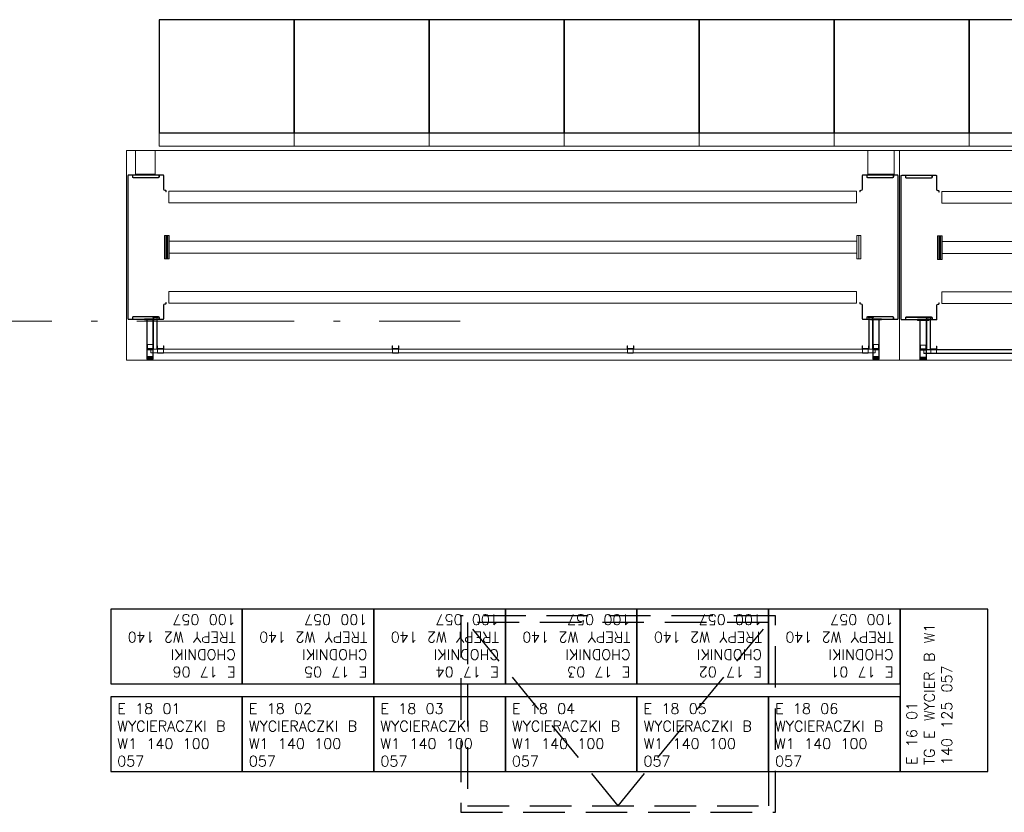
# Model space of a CAD drawing. Extents: x 153948 to 285449, y -89387 to -60195.
# Tile 17 of 108: x 249014 to 249765, y -79415 to -78809. Entities that reach past the tile are written whole.
import ezdxf

# ---------------------------------------------------------------- set-up
doc = ezdxf.new("R2010")
doc.units = 0
doc.header["$LTSCALE"] = 100
doc.header["$MEASUREMENT"] = 0
doc.linetypes.add('ACAD_ISO10W100', pattern=[18.5, 12, -3, 0.5, -3])
doc.linetypes.add('HIDDEN2', pattern=[4.7625, 3.175, -1.5875])
doc.layers.get('0').update_dxf_attribs({"linetype": 'CONTINUOUS'})
for name, color, linetype in [('G 97 100 140', 2, 'CONTINUOUS'), ('RS Minimasa VBA', 7, 'CONTINUOUS'), ('ŚWIETLIK', 2, 'CONTINUOUS')]:
    doc.layers.add(name, color=color, linetype=linetype)
for name, color, linetype, lineweight in [('OSIE', 8, 'ACAD_ISO10W100', 15), ('R450', 1, 'CONTINUOUS', 13), ('RS REGAŁY', 7, 'CONTINUOUS', 13)]:
    doc.layers.add(name, color=color, linetype=linetype, lineweight=lineweight)
doc.styles.get("Standard").update_dxf_attribs({"font": 'txt.shx'})

# ---------------------------------------------------------------- blocks, each defined once
blk = doc.blocks.new('A$C06701A60')
at = {"color": 0, "linetype": 'Continuous', "lineweight": 0}
for p, q in [((0, 160), (490, 160)), ((0, 0), (0, 160)), ((490, 160), (490, 0)), ((1, 31.33), (1, 140.68)), ((1.3, 140.68), (1.3, 31.33)), ((1.63, 141.3), (4.13, 141.3)), ((4.13, 141), (1.63, 141)), ((5.08, 141.3), (4.13, 141.3)), ((5.08, 141), (4.13, 141)), ((4.13, 141), (5.08, 141)), ((4.13, 141), (4.13, 141)), ((4.45, 139.63), (4.45, 140.68)), ((5.08, 140.68), (4.45, 140.68)), ((4.45, 140.68), (4.45, 140.68)), ((4.75, 139.63), (4.75, 140.68)), ((5.08, 141.3), (5.25, 141.3)), ((5.08, 141), (5.08, 140.68)), ((5.08, 141), (24.43, 141)), ((24.43, 139.3), (5.08, 139.3)), ((24.43, 139), (5.08, 139)), ((5.25, 141.3), (24.25, 141.3)), ((5.25, 141.3), (5.25, 141.3)), ((24.25, 141.3), (24.43, 141.3)), ((24.25, 141.3), (24.25, 141.3)), ((25.38, 141.3), (24.43, 141.3)), ((24.43, 141), (25.38, 141)), ((25.38, 141), (24.43, 141)), ((24.43, 140.68), (24.43, 141)), ((25.05, 140.68), (24.43, 140.68)), ((24.75, 140.68), (24.75, 139.63)), ((25.05, 140.68), (25.05, 139.63)), ((25.05, 140.68), (25.05, 140.68)), ((25.38, 141.3), (27.88, 141.3)), ((25.38, 141), (27.88, 141)), ((25.38, 141), (25.38, 141)), ((28.2, 130.18), (28.2, 140.68)), ((28.5, 140.68), (28.5, 130.18)), ((461.5, 140.68), (461.5, 130.18)), ((461.8, 130.18), (461.8, 140.68)), ((464.62, 141.3), (462.12, 141.3)), ((462.12, 141), (464.62, 141)), ((465.57, 141.3), (464.62, 141.3)), ((465.57, 141), (464.62, 141)), ((464.62, 141), (465.57, 141)), ((464.62, 141), (464.62, 141)), ((464.95, 140.68), (464.95, 139.63)), ((465.57, 140.68), (464.95, 140.68)), ((464.95, 140.68), (464.95, 140.68)), ((465.25, 140.68), (465.25, 139.63)), ((465.57, 141.3), (465.75, 141.3)), ((465.57, 141), (484.92, 141)), ((465.57, 141), (465.57, 140.68)), ((465.57, 139.3), (484.92, 139.3)), ((465.57, 139), (484.92, 139)), ((465.75, 141.3), (465.75, 141.3)), ((484.75, 141.3), (465.75, 141.3)), ((484.75, 141.3), (484.75, 141.3)), ((484.75, 141.3), (484.92, 141.3)), ((485.87, 141.3), (484.92, 141.3)), ((484.92, 140.68), (484.92, 141)), ((485.87, 141), (484.92, 141)), ((484.92, 141), (485.87, 141)), ((485.55, 140.68), (484.92, 140.68)), ((485.25, 139.63), (485.25, 140.68)), ((485.55, 139.63), (485.55, 140.68)), ((485.55, 140.68), (485.55, 140.68)), ((485.87, 141.3), (488.37, 141.3)), ((485.87, 141), (488.37, 141)), ((485.87, 141), (485.87, 141)), ((488.7, 140.68), (488.7, 31.33)), ((489, 31.33), (489, 140.68)), ((29.13, 129.55), (29.63, 129.55)), ((29.63, 129.25), (29.13, 129.25)), ((29.95, 128.3), (29.95, 128.93)), ((30.25, 128.3), (29.95, 128.3)), ((30.25, 128.93), (30.25, 128.3)), ((32.25, 128.81), (32.25, 119.81)), ((457.25, 128.81), (32.25, 128.81)), ((457.25, 128.81), (457.25, 119.81)), ((459.75, 128.93), (459.75, 128.3)), ((459.75, 128.3), (460.05, 128.3)), ((460.05, 128.3), (460.05, 128.93)), ((460.87, 129.55), (460.37, 129.55)), ((460.37, 129.25), (460.87, 129.25)), ((457.25, 119.81), (32.25, 119.81)), ((29, 77), (29, 95)), ((29.5, 95), (29, 95)), ((29.5, 77), (29.5, 95)), ((31, 95), (29.5, 95)), ((30.5, 77), (30.5, 95)), ((30.5, 95), (30.5, 77)), ((31, 77), (31, 95)), ((31, 77), (31, 95)), ((31, 95), (31, 77)), ((32.5, 95), (31, 95)), ((31.5, 95), (31, 95)), ((31.5, 95), (31.5, 77)), ((32.5, 95), (32.5, 77)), ((457.5, 90.5), (32.5, 90.5)), ((457.5, 77), (457.5, 95)), ((459, 95), (457.5, 95)), ((459, 95), (459, 77)), ((459, 77), (459, 95)), ((459, 95), (460.5, 95)), ((460.5, 95), (460.5, 77)), ((29.5, 77), (29, 77)), ((31, 77), (29.5, 77)), ((32.5, 77), (31, 77)), ((31.5, 77), (31, 77)), ((457.5, 81.5), (32.5, 81.5)), ((459, 77), (457.5, 77)), ((459, 77), (460.5, 77)), ((32.25, 52.19), (32.25, 43.19)), ((457.25, 52.19), (32.25, 52.19)), ((457.25, 52.19), (457.25, 43.19)), ((28.2, 31.33), (28.2, 41.83)), ((28.5, 41.83), (28.5, 31.33)), ((29.13, 42.75), (29.63, 42.75)), ((29.63, 42.45), (29.13, 42.45)), ((29.95, 43.08), (29.95, 43.7)), ((29.95, 43.7), (30.25, 43.7)), ((30.25, 43.7), (30.25, 43.08)), ((457.25, 43.19), (32.25, 43.19)), ((459.75, 43.7), (459.75, 43.08)), ((460.05, 43.7), (459.75, 43.7)), ((460.05, 43.08), (460.05, 43.7)), ((460.87, 42.75), (460.37, 42.75)), ((460.37, 42.45), (460.87, 42.45)), ((461.5, 41.83), (461.5, 31.33)), ((461.8, 31.33), (461.8, 41.83)), ((1.63, 31), (4.13, 31)), ((4.13, 30.7), (1.63, 30.7)), ((4.13, 31), (5.08, 31)), ((5.08, 31), (4.13, 31)), ((4.13, 31), (4.13, 31)), ((4.13, 30.7), (5.08, 30.7)), ((4.45, 32.38), (4.45, 31.33)), ((4.45, 31.33), (5.08, 31.33)), ((4.45, 31.33), (4.45, 31.33)), ((4.75, 32.38), (4.75, 31.33)), ((24.43, 33), (5.08, 33)), ((24.43, 32.7), (5.08, 32.7)), ((5.08, 31.33), (5.08, 31)), ((24.43, 31), (5.08, 31)), ((5.25, 30.7), (5.08, 30.7)), ((5.25, 30.7), (20.5, 30.7)), ((5.25, 30.7), (5.25, 30.7)), ((13.75, 31.3), (13.75, 31)), ((22.25, 31.3), (13.75, 31.3)), ((13.75, 30.7), (13.75, 30.4)), ((13.75, 30.4), (14.55, 30.4)), ((14.35, 31), (14.35, 31.3)), ((14.35, 30.4), (14.35, 30.7)), ((14.55, 30.4), (20.5, 30.4)), ((15.15, 31), (15.15, 31.3)), ((15.15, 30.4), (15.15, 30.7)), ((15.5, 2.41), (15.5, 30.4)), ((15.8, 1.65), (15.8, 30.4)), ((20, 32.7), (24, 32.7)), ((20, 32.7), (20, 32.3)), ((20, 32.3), (24, 32.3)), ((20.2, 1.65), (20.2, 30.4)), ((20.5, 32.3), (20.5, 8.2)), ((20.5, 30.7), (23.5, 30.7)), ((20.5, 30.4), (21.45, 30.4)), ((20.5, 5.2), (20.5, 30.4)), ((20.7, 32.3), (20.7, 8.2)), ((20.85, 31), (20.85, 31.3)), ((20.85, 30.4), (20.85, 30.7)), ((21.45, 30.4), (22.25, 30.4)), ((21.5, 32.7), (21.5, 32.3)), ((21.65, 31), (21.65, 31.3)), ((21.65, 30.4), (21.65, 30.7)), ((22.25, 31.3), (22.25, 31)), ((22.25, 30.7), (22.25, 30.4)), ((22.5, 32.7), (22.5, 32.3)), ((23.3, 32.3), (23.3, 8.2)), ((23.5, 32.3), (23.5, 10.7)), ((23.5, 30.7), (24.25, 30.7)), ((24, 32.7), (24, 32.3)), ((24.43, 30.7), (24.25, 30.7)), ((24.25, 30.7), (24.25, 30.7)), ((24.43, 31), (24.43, 31.33)), ((24.43, 31.33), (25.05, 31.33)), ((24.43, 31), (25.38, 31)), ((25.38, 31), (24.43, 31)), ((24.43, 30.7), (25.38, 30.7)), ((24.75, 31.33), (24.75, 32.38)), ((25.05, 31.33), (25.05, 32.38)), ((25.05, 31.33), (25.05, 31.33)), ((25.38, 31), (27.88, 31)), ((25.38, 31), (25.38, 31)), ((25.38, 30.7), (27.88, 30.7)), ((464.62, 31), (462.12, 31)), ((462.12, 30.7), (464.62, 30.7)), ((465.57, 31), (464.62, 31)), ((464.62, 31), (465.57, 31)), ((464.62, 31), (464.62, 31)), ((464.62, 30.7), (465.57, 30.7)), ((464.95, 31.33), (464.95, 32.38)), ((464.95, 31.33), (465.57, 31.33)), ((464.95, 31.33), (464.95, 31.33)), ((465.25, 31.33), (465.25, 32.38)), ((465.57, 33), (484.92, 33)), ((465.57, 32.7), (484.92, 32.7)), ((465.57, 31.33), (465.57, 31)), ((484.92, 31), (465.57, 31)), ((465.75, 30.7), (465.57, 30.7)), ((465.75, 30.7), (465.75, 30.7)), ((466.5, 30.7), (465.75, 30.7)), ((466, 32.7), (470, 32.7)), ((466, 32.7), (466, 32.3)), ((466, 32.3), (470, 32.3)), ((466.5, 32.3), (466.5, 8.2)), ((469.5, 30.7), (466.5, 30.7)), ((466.7, 32.3), (466.7, 8.2)), ((467.5, 32.7), (467.5, 32.3)), ((467.75, 31.3), (467.75, 31)), ((476.25, 31.3), (467.75, 31.3)), ((467.75, 30.7), (467.75, 30.4)), ((467.75, 30.4), (468.55, 30.4)), ((468.35, 31), (468.35, 31.3)), ((468.35, 30.4), (468.35, 30.7)), ((468.5, 32.7), (468.5, 32.3)), ((468.55, 30.4), (469.5, 30.4)), ((469.15, 31), (469.15, 31.3)), ((469.15, 30.4), (469.15, 30.7)), ((469.3, 32.3), (469.3, 8.2)), ((469.5, 32.3), (469.5, 8.2)), ((484.75, 30.7), (469.5, 30.7)), ((469.5, 30.4), (475.45, 30.4)), ((469.5, 8.2), (469.5, 30.4)), ((469.8, 1.65), (469.8, 30.4)), ((470, 32.7), (470, 32.3)), ((474.2, 1.65), (474.2, 30.4)), ((474.5, 2.41), (474.5, 30.4)), ((474.85, 31), (474.85, 31.3)), ((474.85, 30.4), (474.85, 30.7)), ((475.45, 30.4), (476.25, 30.4)), ((475.65, 31), (475.65, 31.3)), ((475.65, 30.4), (475.65, 30.7)), ((476.25, 31.3), (476.25, 31)), ((476.25, 30.7), (476.25, 30.4)), ((484.92, 30.7), (484.75, 30.7)), ((484.75, 30.7), (484.75, 30.7)), ((484.92, 31), (484.92, 31.33)), ((484.92, 31.33), (485.55, 31.33)), ((484.92, 31), (485.87, 31)), ((485.87, 31), (484.92, 31)), ((484.92, 30.7), (485.87, 30.7)), ((485.25, 32.38), (485.25, 31.33)), ((485.55, 32.38), (485.55, 31.33)), ((485.55, 31.33), (485.55, 31.33)), ((488.37, 31), (485.87, 31)), ((485.87, 31), (485.87, 31)), ((485.87, 30.7), (488.37, 30.7)), ((16, 11.32), (16, 11.57)), ((16, 11.57), (20, 11.57)), ((16, 11.57), (20, 11.57)), ((16, 11.32), (16, 8.57)), ((16, 8.32), (16, 8.57)), ((16, 8.57), (20, 8.57)), ((16, 8.32), (16, 7.63)), ((16, 8.32), (20, 8.32)), ((16, 8.02), (20, 8.02)), ((16, 7.63), (16, 7.63)), ((16, 7.63), (20, 7.63)), ((18.5, 8.2), (20.5, 8.2)), ((18.5, 8.2), (18.5, 8)), ((18.5, 8), (18.5, 5.4)), ((18.5, 8), (471.5, 8)), ((20, 11.32), (20, 11.57)), ((20, 8.57), (20, 11.32)), ((20, 8.32), (20, 8.57)), ((20, 8.2), (20, 8.32)), ((20, 7.63), (20, 8.2)), ((20.5, 8.2), (20.7, 8.2)), ((20.7, 8.2), (23.3, 8.2)), ((23.3, 8.2), (23.5, 8.2)), ((23.5, 10.7), (23.7, 10.7)), ((23.5, 8.4), (23.5, 10.7)), ((23.5, 8.4), (23.5, 8.2)), ((23.5, 8.2), (23.7, 8.2)), ((23.7, 10.7), (23.7, 8.5)), ((23.8, 8.2), (23.7, 8.2)), ((23.8, 8.4), (23.8, 8.6)), ((23.8, 8.6), (28.2, 8.6)), ((23.8, 5.2), (23.8, 8.4)), ((23.8, 8.4), (28.2, 8.4)), ((28.2, 8.2), (23.8, 8.2)), ((28.2, 8.4), (28.2, 8.6)), ((28.2, 5.2), (28.2, 8.4)), ((28.3, 8.2), (28.2, 8.2)), ((28.3, 10.7), (28.5, 10.7)), ((28.3, 8.5), (28.3, 10.7)), ((28.3, 8.2), (153, 8.2)), ((28.5, 10.7), (28.5, 8.4)), ((152.8, 10.7), (153, 10.7)), ((152.8, 8.4), (152.8, 10.7)), ((153, 10.7), (153, 8.5)), ((153.1, 8.2), (153, 8.2)), ((153.1, 8.4), (153.1, 8.6)), ((153.1, 8.6), (157.5, 8.6)), ((153.1, 5.2), (153.1, 8.4)), ((153.1, 8.4), (157.5, 8.4)), ((157.5, 8.2), (153.1, 8.2)), ((157.5, 8.4), (157.5, 8.6)), ((157.5, 5.2), (157.5, 8.4)), ((157.6, 8.2), (157.5, 8.2)), ((157.6, 10.7), (157.8, 10.7)), ((157.6, 8.5), (157.6, 10.7)), ((157.6, 8.2), (332.3, 8.2)), ((157.8, 10.7), (157.8, 8.4)), ((332.1, 10.7), (332.3, 10.7)), ((332.1, 8.4), (332.1, 10.7)), ((332.3, 10.7), (332.3, 8.5)), ((332.4, 8.2), (332.3, 8.2)), ((332.4, 8.4), (332.4, 8.6)), ((332.4, 8.6), (336.8, 8.6)), ((332.4, 5.2), (332.4, 8.4)), ((332.4, 8.4), (336.8, 8.4)), ((336.8, 8.2), (332.4, 8.2)), ((336.8, 8.4), (336.8, 8.6)), ((336.8, 5.2), (336.8, 8.4)), ((336.9, 8.2), (336.8, 8.2)), ((336.9, 10.7), (337.1, 10.7)), ((336.9, 8.5), (336.9, 10.7)), ((336.9, 8.2), (461.6, 8.2)), ((337.1, 10.7), (337.1, 8.4)), ((461.4, 10.7), (461.6, 10.7)), ((461.4, 8.4), (461.4, 10.7)), ((461.6, 10.7), (461.6, 8.5)), ((461.7, 8.2), (461.6, 8.2)), ((461.7, 8.4), (461.7, 8.6)), ((461.7, 8.6), (466.1, 8.6)), ((461.7, 5.2), (461.7, 8.4)), ((461.7, 8.4), (466.1, 8.4)), ((466.1, 8.2), (461.7, 8.2)), ((466.1, 8.4), (466.1, 8.6)), ((466.1, 5.2), (466.1, 8.4)), ((466.2, 8.2), (466.1, 8.2)), ((466.2, 10.7), (466.4, 10.7)), ((466.2, 8.5), (466.2, 10.7)), ((466.2, 8.2), (466.5, 8.2)), ((466.4, 10.7), (466.4, 8.4)), ((466.5, 8.2), (466.7, 8.2)), ((466.7, 8.2), (469.3, 8.2)), ((469.3, 8.2), (469.5, 8.2)), ((469.5, 8.2), (471.5, 8.2)), ((469.5, 5.2), (469.5, 8.2)), ((470, 11.32), (470, 11.57)), ((470, 11.57), (474, 11.57)), ((470, 11.57), (474, 11.57)), ((470, 11.32), (470, 8.57)), ((470, 8.32), (470, 8.57)), ((470, 8.57), (474, 8.57)), ((470, 8.32), (470, 8.2)), ((470, 8.32), (474, 8.32)), ((470, 8.2), (470, 7.63)), ((470, 8.02), (474, 8.02)), ((470, 7.63), (474, 7.63)), ((471.5, 8), (471.5, 8.2)), ((471.5, 5.4), (471.5, 8)), ((474, 11.32), (474, 11.57)), ((474, 8.57), (474, 11.32)), ((474, 8.32), (474, 8.57)), ((474, 7.63), (474, 8.32)), ((474, 7.63), (474, 7.63)), ((490, 0), (0, 0)), ((15.5, 2.41), (15.5, 1.92)), ((20.5, 2.41), (15.5, 2.41)), ((20.5, 1.92), (15.5, 1.92)), ((15.5, 1.92), (15.5, 0.36)), ((20.5, 0.85), (15.5, 0.85)), ((20.5, 0.36), (15.5, 0.36)), ((15.8, 1.72), (20.2, 1.72)), ((15.8, 1.65), (15.8, 0.93)), ((20.2, 0.86), (15.8, 0.86)), ((20.05, 1.67), (15.95, 1.67)), ((15.95, 0.91), (20.05, 0.91)), ((18.5, 5.4), (18.5, 5.2)), ((18.5, 5.4), (471.5, 5.4)), ((18.5, 5.2), (23.8, 5.2)), ((20.2, 0.93), (20.2, 1.65)), ((20.5, 2.41), (20.5, 5.2)), ((20.5, 1.92), (20.5, 2.41)), ((20.5, 0.36), (20.5, 1.92)), ((23.8, 5), (23.8, 5.2)), ((23.8, 5.2), (28.2, 5.2)), ((23.8, 5), (28.2, 5)), ((28.2, 5.2), (153.1, 5.2)), ((28.2, 5), (28.2, 5.2)), ((153.1, 5), (153.1, 5.2)), ((153.1, 5.2), (157.5, 5.2)), ((153.1, 5), (157.5, 5)), ((157.5, 5.2), (332.4, 5.2)), ((157.5, 5), (157.5, 5.2)), ((332.4, 5), (332.4, 5.2)), ((332.4, 5.2), (336.8, 5.2)), ((332.4, 5), (336.8, 5)), ((336.8, 5.2), (461.7, 5.2)), ((336.8, 5), (336.8, 5.2)), ((461.7, 5), (461.7, 5.2)), ((461.7, 5.2), (466.1, 5.2)), ((461.7, 5), (466.1, 5)), ((466.1, 5.2), (471.5, 5.2)), ((466.1, 5), (466.1, 5.2)), ((469.5, 2.41), (469.5, 5.2)), ((469.5, 2.41), (469.5, 1.92)), ((474.5, 2.41), (469.5, 2.41)), ((474.5, 1.92), (469.5, 1.92)), ((469.5, 1.92), (469.5, 0.36)), ((474.5, 0.85), (469.5, 0.85)), ((474.5, 0.36), (469.5, 0.36)), ((469.8, 1.72), (474.2, 1.72)), ((469.8, 1.65), (469.8, 0.93)), ((474.2, 0.86), (469.8, 0.86)), ((474.05, 1.67), (469.95, 1.67)), ((469.95, 0.91), (474.05, 0.91)), ((471.5, 5.2), (471.5, 5.4)), ((474.2, 0.93), (474.2, 1.65)), ((474.5, 1.92), (474.5, 2.41)), ((474.5, 0.36), (474.5, 1.92))]:
    blk.add_line(p, q, dxfattribs=at)
for centre, radius, start, end in [((1.63, 140.68), 0.625, 90, 180), ((1.63, 140.68), 0.325, 90, 180), ((4.13, 140.68), 0.625, 0, 90), ((4.13, 140.68), 0.325, 0, 90), ((4.13, 140.68), 0.326, 0, 90), ((5.08, 139.63), 0.625, 180, 270), ((5.08, 139.63), 0.325, 180, 270), ((24.43, 139.63), 0.325, 270, 0), ((24.43, 139.63), 0.625, 270, 360), ((25.38, 140.68), 0.625, 90, 180), ((25.38, 140.68), 0.325, 90, 180), ((25.38, 140.68), 0.326, 90, 180), ((27.88, 140.68), 0.625, 0, 90), ((27.88, 140.68), 0.325, 0, 90), ((462.12, 140.68), 0.625, 90, 180), ((462.12, 140.68), 0.325, 90, 180), ((464.62, 140.68), 0.625, 0, 90), ((464.62, 140.68), 0.325, 0, 90), ((464.62, 140.68), 0.326, 0, 90), ((465.57, 139.63), 0.625, 180, 270), ((465.57, 139.63), 0.325, 180, 270), ((484.92, 139.63), 0.325, 270, 0), ((484.92, 139.63), 0.625, 270, 0), ((485.87, 140.68), 0.625, 90, 180), ((485.87, 140.68), 0.325, 90, 180), ((485.87, 140.68), 0.326, 90, 180), ((488.37, 140.68), 0.625, 0, 90), ((488.37, 140.68), 0.325, 0, 90), ((29.13, 130.18), 0.925, 180, 270), ((29.13, 130.18), 0.625, 180, 270), ((29.63, 128.93), 0.625, 0, 90), ((29.63, 128.93), 0.325, 0, 90), ((460.37, 128.93), 0.625, 90, 180), ((460.37, 128.93), 0.325, 90, 180), ((460.87, 130.18), 0.925, 270, 0), ((460.87, 130.18), 0.625, 270, 0), ((29.13, 41.83), 0.925, 90, 180), ((29.13, 41.83), 0.625, 90, 180), ((29.63, 43.08), 0.325, 270, 0), ((29.63, 43.08), 0.625, 270, 0), ((460.37, 43.08), 0.625, 180, 270), ((460.37, 43.08), 0.325, 180, 270), ((460.87, 41.83), 0.925, 0, 90), ((460.87, 41.83), 0.625, 0, 90), ((1.63, 31.33), 0.625, 180, 270), ((1.63, 31.33), 0.325, 180, 270), ((4.13, 31.33), 0.625, 270, 0), ((4.13, 31.33), 0.325, 270, 0), ((4.13, 31.33), 0.326, 270, 0), ((5.08, 32.38), 0.625, 90, 180), ((5.08, 32.38), 0.325, 90, 180), ((24.43, 32.38), 0.625, 0, 90), ((24.43, 32.38), 0.325, 0, 90), ((25.38, 31.33), 0.625, 180, 270), ((25.38, 31.33), 0.325, 180, 270), ((25.38, 31.33), 0.326, 180, 270), ((27.88, 31.33), 0.325, 270, 0), ((27.88, 31.33), 0.625, 270, 0), ((462.12, 31.33), 0.625, 180, 270), ((462.12, 31.33), 0.325, 180, 270), ((464.62, 31.33), 0.625, 270, 0), ((464.62, 31.33), 0.325, 270, 0), ((464.62, 31.33), 0.326, 270, 0), ((465.57, 32.38), 0.625, 90, 180), ((465.57, 32.38), 0.325, 90, 180), ((484.92, 32.38), 0.625, 0, 90), ((484.92, 32.38), 0.325, 0, 90), ((485.87, 31.33), 0.625, 180, 270), ((485.87, 31.33), 0.325, 180, 270), ((485.87, 31.33), 0.326, 180, 270), ((488.37, 31.33), 0.325, 270, 0), ((488.37, 31.33), 0.625, 270, 0), ((23.7, 8.4), 0.2, 180, 270), ((23.8, 8.5), 0.1, 180, 270), ((28.2, 8.5), 0.1, 270, 0), ((28.3, 8.4), 0.2, 270, 0), ((153, 8.4), 0.2, 180, 270), ((153.1, 8.5), 0.1, 180, 270), ((157.5, 8.5), 0.1, 270, 0), ((157.6, 8.4), 0.2, 270, 0), ((332.3, 8.4), 0.2, 180, 270), ((332.4, 8.5), 0.1, 180, 270), ((336.8, 8.5), 0.1, 270, 0), ((336.9, 8.4), 0.2, 270, 0), ((461.6, 8.4), 0.2, 180, 270), ((461.7, 8.5), 0.1, 180, 270), ((466.1, 8.5), 0.1, 270, 0), ((466.2, 8.4), 0.2, 270, 0)]:
    blk.add_arc(centre, radius, start, end, dxfattribs=at)
for centre, major_axis, start_param, end_param in [((15.8, 1.67), (0.3, 0), 1.570796, 3.141593), ((15.8, 0.91), (-0.3, 0), 0, 1.570796), ((15.95, 1.65), (-0.15, 0), 4.712389, 6.283185), ((15.95, 0.93), (-0.15, 0), 0, 1.570796), ((20.05, 1.65), (0.15, 0), 0, 1.570796), ((20.05, 0.93), (0.15, 0), 4.712389, 6.283185), ((20.2, 1.67), (0.3, 0), 0, 1.570796), ((20.2, 0.91), (-0.3, 0), 1.570796, 3.141593), ((469.8, 1.67), (0.3, 0), 1.570796, 3.141593), ((469.8, 0.91), (-0.3, 0), 0, 1.570796), ((469.95, 1.65), (-0.15, 0), 4.712389, 6.283185), ((469.95, 0.93), (-0.15, 0), 0, 1.570796), ((474.05, 1.65), (0.15, 0), 0, 1.570796), ((474.05, 0.93), (0.15, 0), 4.712389, 6.283185), ((474.2, 1.67), (0.3, 0), 0, 1.570796), ((474.2, 0.91), (-0.3, 0), 1.570796, 3.141593)]:
    blk.add_ellipse(centre, major_axis=major_axis, ratio=0.173648, start_param=start_param, end_param=end_param, dxfattribs=at)
for points in [[(5.25, 141.3), (5.19, 141.3), (5.13, 141.3), (5.08, 141.3)], [(24.25, 141.3), (24.31, 141.3), (24.37, 141.3), (24.43, 141.3)], [(465.57, 141.3), (465.63, 141.3), (465.69, 141.3), (465.75, 141.3)], [(484.92, 141.3), (484.87, 141.3), (484.81, 141.3), (484.75, 141.3)], [(5.08, 30.7), (5.13, 30.7), (5.19, 30.7), (5.25, 30.7)], [(24.43, 30.7), (24.37, 30.7), (24.31, 30.7), (24.25, 30.7)], [(465.75, 30.7), (465.69, 30.7), (465.63, 30.7), (465.57, 30.7)], [(484.75, 30.7), (484.81, 30.7), (484.87, 30.7), (484.92, 30.7)]]:
    blk.add_open_spline(points, degree=3, dxfattribs=at)
blk = doc.blocks.new('A$C435C1689')
at = {"color": 0, "linetype": 'Continuous', "lineweight": 0}
for p, q in [((0, 160), (590, 160)), ((0, 0), (0, 160)), ((6.8, 142), (6.8, 160)), ((21.8, 160), (21.8, 142)), ((565.8, 142), (565.8, 160)), ((585.8, 160), (585.8, 142)), ((590, 160), (590, 0)), ((1.05, 31.63), (1.05, 140.98)), ((1.35, 140.98), (1.35, 31.63)), ((1.68, 141.6), (4.18, 141.6)), ((4.18, 141.3), (1.68, 141.3)), ((5.13, 141.6), (4.18, 141.6)), ((5.13, 141.3), (4.18, 141.3)), ((4.18, 141.3), (5.13, 141.3)), ((4.18, 141.3), (4.18, 141.3)), ((4.5, 139.93), (4.5, 140.98)), ((5.13, 140.98), (4.5, 140.98)), ((4.5, 140.98), (4.5, 140.98)), ((4.8, 139.93), (4.8, 140.98)), ((5.13, 141.6), (5.3, 141.6)), ((5.13, 141.3), (5.13, 140.98)), ((5.13, 141.3), (24.48, 141.3)), ((24.48, 139.6), (5.13, 139.6)), ((24.48, 139.3), (5.13, 139.3)), ((5.3, 141.6), (24.3, 141.6)), ((5.3, 141.6), (5.3, 141.6)), ((21.8, 142), (6.8, 142)), ((24.3, 141.6), (24.48, 141.6)), ((24.3, 141.6), (24.3, 141.6)), ((25.43, 141.6), (24.48, 141.6)), ((24.48, 141.3), (25.43, 141.3)), ((25.43, 141.3), (24.48, 141.3)), ((24.48, 140.98), (24.48, 141.3)), ((25.1, 140.98), (24.48, 140.98)), ((24.8, 140.98), (24.8, 139.93)), ((25.1, 140.98), (25.1, 139.93)), ((25.1, 140.98), (25.1, 140.98)), ((25.43, 141.6), (27.93, 141.6)), ((25.43, 141.3), (27.93, 141.3)), ((25.43, 141.3), (25.43, 141.3)), ((28.25, 130.48), (28.25, 140.98)), ((28.55, 140.98), (28.55, 130.48)), ((561.45, 140.98), (561.45, 130.48)), ((561.75, 130.48), (561.75, 140.98)), ((564.57, 141.6), (562.07, 141.6)), ((562.07, 141.3), (564.57, 141.3)), ((565.52, 141.6), (564.57, 141.6)), ((565.52, 141.3), (564.57, 141.3)), ((564.57, 141.3), (565.52, 141.3)), ((564.57, 141.3), (564.57, 141.3)), ((564.9, 140.98), (564.9, 139.93)), ((565.52, 140.98), (564.9, 140.98)), ((564.9, 140.98), (564.9, 140.98)), ((565.2, 140.98), (565.2, 139.93)), ((565.52, 141.6), (565.7, 141.6)), ((565.52, 141.3), (584.87, 141.3)), ((565.52, 141.3), (565.52, 140.98)), ((565.52, 139.6), (584.87, 139.6)), ((565.52, 139.3), (584.87, 139.3)), ((565.7, 141.6), (565.7, 141.6)), ((584.7, 141.6), (565.7, 141.6)), ((585.8, 142), (565.8, 142)), ((584.7, 141.6), (584.7, 141.6)), ((584.7, 141.6), (584.87, 141.6)), ((585.82, 141.6), (584.87, 141.6)), ((584.87, 140.98), (584.87, 141.3)), ((585.82, 141.3), (584.87, 141.3)), ((584.87, 141.3), (585.82, 141.3)), ((585.5, 140.98), (584.87, 140.98)), ((585.2, 139.93), (585.2, 140.98)), ((585.5, 139.93), (585.5, 140.98)), ((585.5, 140.98), (585.5, 140.98)), ((585.82, 141.6), (588.32, 141.6)), ((585.82, 141.3), (588.32, 141.3)), ((585.82, 141.3), (585.82, 141.3)), ((588.65, 140.98), (588.65, 31.63)), ((588.95, 31.63), (588.95, 140.98)), ((29.18, 129.85), (29.68, 129.85)), ((29.68, 129.55), (29.18, 129.55)), ((30, 128.6), (30, 129.23)), ((30.3, 128.6), (30, 128.6)), ((30.3, 129.23), (30.3, 128.6)), ((32.25, 120.11), (32.25, 129.11)), ((557.25, 129.11), (32.25, 129.11)), ((557.25, 129.11), (557.25, 120.11)), ((559.7, 129.23), (559.7, 128.6)), ((559.7, 128.6), (560, 128.6)), ((560, 128.6), (560, 129.23)), ((560.82, 129.85), (560.32, 129.85)), ((560.32, 129.55), (560.82, 129.55)), ((557.25, 120.11), (32.25, 120.11)), ((29, 77.3), (29, 95.3)), ((29.5, 95.3), (29, 95.3)), ((29.5, 77.3), (29.5, 95.3)), ((31, 95.3), (29.5, 95.3)), ((30.5, 77.3), (30.5, 95.3)), ((30.5, 95.3), (30.5, 77.3)), ((31, 77.3), (31, 95.3)), ((31, 77.3), (31, 95.3)), ((31, 95.3), (31, 77.3)), ((32.5, 95.3), (31, 95.3)), ((31.5, 95.3), (31, 95.3)), ((31.5, 95.3), (31.5, 77.3)), ((32.5, 95.3), (32.5, 77.3)), ((557.5, 90.8), (32.5, 90.8)), ((557.5, 77.3), (557.5, 95.3)), ((559, 95.3), (557.5, 95.3)), ((559, 95.3), (559, 77.3)), ((559, 77.3), (559, 95.3)), ((559, 95.3), (560.5, 95.3)), ((560.5, 95.3), (560.5, 77.3)), ((29.5, 77.3), (29, 77.3)), ((31, 77.3), (29.5, 77.3)), ((32.5, 77.3), (31, 77.3)), ((31.5, 77.3), (31, 77.3)), ((557.5, 81.8), (32.5, 81.8)), ((559, 77.3), (557.5, 77.3)), ((559, 77.3), (560.5, 77.3)), ((32.25, 43.49), (32.25, 52.49)), ((557.25, 52.49), (32.25, 52.49)), ((557.25, 52.49), (557.25, 43.49)), ((28.25, 31.63), (28.25, 42.13)), ((28.55, 42.13), (28.55, 31.63)), ((29.18, 43.05), (29.68, 43.05)), ((29.68, 42.75), (29.18, 42.75)), ((30, 43.38), (30, 44)), ((30, 44), (30.3, 44)), ((30.3, 44), (30.3, 43.38)), ((557.25, 43.49), (32.25, 43.49)), ((559.7, 44), (559.7, 43.38)), ((560, 44), (559.7, 44)), ((560, 43.38), (560, 44)), ((560.82, 43.05), (560.32, 43.05)), ((560.32, 42.75), (560.82, 42.75)), ((561.45, 42.13), (561.45, 31.63)), ((561.75, 31.63), (561.75, 42.13)), ((1.68, 31.3), (4.18, 31.3)), ((4.18, 31), (1.68, 31)), ((4.18, 31.3), (5.13, 31.3)), ((5.13, 31.3), (4.18, 31.3)), ((4.18, 31.3), (4.18, 31.3)), ((4.18, 31), (5.13, 31)), ((4.5, 32.68), (4.5, 31.63)), ((4.5, 31.63), (5.13, 31.63)), ((4.5, 31.63), (4.5, 31.63)), ((4.8, 32.68), (4.8, 31.63)), ((24.48, 33.3), (5.13, 33.3)), ((24.48, 33), (5.13, 33)), ((5.13, 31.63), (5.13, 31.3)), ((24.48, 31.3), (5.13, 31.3)), ((5.3, 31), (5.13, 31)), ((5.3, 31), (20.5, 31)), ((5.3, 31), (5.3, 31)), ((13.75, 31.6), (13.75, 31.3)), ((22.25, 31.6), (13.75, 31.6)), ((13.75, 31), (13.75, 30.7)), ((13.75, 30.7), (14.55, 30.7)), ((14.35, 31.3), (14.35, 31.6)), ((14.35, 30.7), (14.35, 31)), ((14.55, 30.7), (20.5, 30.7)), ((15.15, 31.3), (15.15, 31.6)), ((15.15, 30.7), (15.15, 31)), ((15.5, 2.71), (15.5, 30.7)), ((15.8, 1.95), (15.8, 30.7)), ((20, 33), (24, 33)), ((20, 33), (20, 32.6)), ((20, 32.6), (24, 32.6)), ((20.2, 1.95), (20.2, 30.7)), ((20.5, 32.6), (20.5, 8.5)), ((20.5, 31), (23.5, 31)), ((20.5, 30.7), (21.45, 30.7)), ((20.5, 5.5), (20.5, 30.7)), ((20.7, 32.6), (20.7, 8.5)), ((20.85, 31.3), (20.85, 31.6)), ((20.85, 30.7), (20.85, 31)), ((21.45, 30.7), (22.25, 30.7)), ((21.5, 33), (21.5, 32.6)), ((21.65, 31.3), (21.65, 31.6)), ((21.65, 30.7), (21.65, 31)), ((22.25, 31.6), (22.25, 31.3)), ((22.25, 31), (22.25, 30.7)), ((22.5, 33), (22.5, 32.6)), ((23.3, 32.6), (23.3, 8.5)), ((23.5, 32.6), (23.5, 11)), ((23.5, 31), (24.3, 31)), ((24, 33), (24, 32.6)), ((24.48, 31), (24.3, 31)), ((24.3, 31), (24.3, 31)), ((24.48, 31.3), (24.48, 31.63)), ((24.48, 31.63), (25.1, 31.63)), ((24.48, 31.3), (25.43, 31.3)), ((25.43, 31.3), (24.48, 31.3)), ((24.48, 31), (25.43, 31)), ((24.8, 31.63), (24.8, 32.68)), ((25.1, 31.63), (25.1, 32.68)), ((25.1, 31.63), (25.1, 31.63)), ((25.43, 31.3), (27.93, 31.3)), ((25.43, 31.3), (25.43, 31.3)), ((25.43, 31), (27.93, 31)), ((564.57, 31.3), (562.07, 31.3)), ((562.07, 31), (564.57, 31)), ((565.52, 31.3), (564.57, 31.3)), ((564.57, 31.3), (565.52, 31.3)), ((564.57, 31.3), (564.57, 31.3)), ((564.57, 31), (565.52, 31)), ((564.9, 31.63), (564.9, 32.68)), ((564.9, 31.63), (565.52, 31.63)), ((564.9, 31.63), (564.9, 31.63)), ((565.2, 31.63), (565.2, 32.68)), ((565.52, 33.3), (584.87, 33.3)), ((565.52, 33), (584.87, 33)), ((565.52, 31.63), (565.52, 31.3)), ((584.87, 31.3), (565.52, 31.3)), ((565.7, 31), (565.52, 31)), ((565.7, 31), (565.7, 31)), ((566.5, 31), (565.7, 31)), ((566, 33), (570, 33)), ((566, 33), (566, 32.6)), ((566, 32.6), (570, 32.6)), ((566.5, 32.6), (566.5, 8.5)), ((569.5, 31), (566.5, 31)), ((566.7, 32.6), (566.7, 8.5)), ((567.5, 33), (567.5, 32.6)), ((567.75, 31.6), (567.75, 31.3)), ((576.25, 31.6), (567.75, 31.6)), ((567.75, 31), (567.75, 30.7)), ((567.75, 30.7), (568.55, 30.7)), ((568.35, 31.3), (568.35, 31.6)), ((568.35, 30.7), (568.35, 31)), ((568.5, 33), (568.5, 32.6)), ((568.55, 30.7), (569.5, 30.7)), ((569.15, 31.3), (569.15, 31.6)), ((569.15, 30.7), (569.15, 31)), ((569.3, 32.6), (569.3, 8.5)), ((569.5, 32.6), (569.5, 8.5)), ((584.7, 31), (569.5, 31)), ((569.5, 30.7), (575.45, 30.7)), ((569.5, 8.5), (569.5, 30.7)), ((569.8, 1.95), (569.8, 30.7)), ((570, 33), (570, 32.6)), ((574.2, 1.95), (574.2, 30.7)), ((574.5, 2.71), (574.5, 30.7)), ((574.85, 31.3), (574.85, 31.6)), ((574.85, 30.7), (574.85, 31)), ((575.45, 30.7), (576.25, 30.7)), ((575.65, 31.3), (575.65, 31.6)), ((575.65, 30.7), (575.65, 31)), ((576.25, 31.6), (576.25, 31.3)), ((576.25, 31), (576.25, 30.7)), ((584.87, 31), (584.7, 31)), ((584.7, 31), (584.7, 31)), ((584.87, 31.3), (584.87, 31.63)), ((584.87, 31.63), (585.5, 31.63)), ((584.87, 31.3), (585.82, 31.3)), ((585.82, 31.3), (584.87, 31.3)), ((584.87, 31), (585.82, 31)), ((585.2, 32.68), (585.2, 31.63)), ((585.5, 32.68), (585.5, 31.63)), ((585.5, 31.63), (585.5, 31.63)), ((588.32, 31.3), (585.82, 31.3)), ((585.82, 31.3), (585.82, 31.3)), ((585.82, 31), (588.32, 31)), ((16, 11.62), (16, 11.87)), ((16, 11.87), (20, 11.87)), ((16, 11.87), (20, 11.87)), ((16, 11.62), (16, 8.87)), ((16, 8.62), (16, 8.87)), ((16, 8.87), (20, 8.87)), ((16, 8.62), (16, 7.93)), ((16, 8.62), (20, 8.62)), ((16, 8.32), (20, 8.32)), ((16, 7.93), (16, 7.93)), ((16, 7.93), (20, 7.93)), ((18.5, 8.5), (18.5, 8.3)), ((18.5, 8.5), (20.5, 8.5)), ((18.5, 8.3), (18.5, 5.7)), ((18.5, 8.3), (571.5, 8.3)), ((20, 11.62), (20, 11.87)), ((20, 8.87), (20, 11.62)), ((20, 8.62), (20, 8.87)), ((20, 8.5), (20, 8.62)), ((20, 7.93), (20, 8.5)), ((20.5, 8.5), (20.7, 8.5)), ((20.7, 8.5), (23.3, 8.5)), ((23.3, 8.5), (23.5, 8.5)), ((23.5, 11), (23.7, 11)), ((23.5, 8.7), (23.5, 11)), ((23.5, 8.7), (23.5, 8.5)), ((23.5, 8.5), (23.7, 8.5)), ((23.7, 11), (23.7, 8.8)), ((23.8, 8.5), (23.7, 8.5)), ((23.8, 8.7), (23.8, 8.9)), ((23.8, 8.9), (28.2, 8.9)), ((23.8, 5.5), (23.8, 8.7)), ((23.8, 8.7), (28.2, 8.7)), ((28.2, 8.5), (23.8, 8.5)), ((28.2, 8.7), (28.2, 8.9)), ((28.2, 5.5), (28.2, 8.7)), ((28.3, 8.5), (28.2, 8.5)), ((28.3, 11), (28.5, 11)), ((28.3, 8.8), (28.3, 11)), ((28.3, 8.5), (203, 8.5)), ((28.5, 11), (28.5, 8.7)), ((202.8, 11), (203, 11)), ((202.8, 8.7), (202.8, 11)), ((203, 11), (203, 8.8)), ((203.1, 8.5), (203, 8.5)), ((203.1, 8.7), (203.1, 8.9)), ((203.1, 8.9), (207.5, 8.9)), ((203.1, 5.5), (203.1, 8.7)), ((203.1, 8.7), (207.5, 8.7)), ((207.5, 8.5), (203.1, 8.5)), ((207.5, 8.7), (207.5, 8.9)), ((207.5, 5.5), (207.5, 8.7)), ((207.6, 8.5), (207.5, 8.5)), ((207.6, 11), (207.8, 11)), ((207.6, 8.8), (207.6, 11)), ((207.6, 8.5), (382.3, 8.5)), ((207.8, 11), (207.8, 8.7)), ((382.1, 11), (382.3, 11)), ((382.1, 8.7), (382.1, 11)), ((382.3, 11), (382.3, 8.8)), ((382.4, 8.5), (382.3, 8.5)), ((382.4, 8.7), (382.4, 8.9)), ((382.4, 8.9), (386.8, 8.9)), ((382.4, 5.5), (382.4, 8.7)), ((382.4, 8.7), (386.8, 8.7)), ((386.8, 8.5), (382.4, 8.5)), ((386.8, 8.7), (386.8, 8.9)), ((386.8, 5.5), (386.8, 8.7)), ((386.9, 8.5), (386.8, 8.5)), ((386.9, 11), (387.1, 11)), ((386.9, 8.8), (386.9, 11)), ((386.9, 8.5), (561.6, 8.5)), ((387.1, 11), (387.1, 8.7)), ((561.4, 11), (561.6, 11)), ((561.4, 8.7), (561.4, 11)), ((561.6, 11), (561.6, 8.8)), ((561.7, 8.5), (561.6, 8.5)), ((561.7, 8.7), (561.7, 8.9)), ((561.7, 8.9), (566.1, 8.9)), ((561.7, 5.5), (561.7, 8.7)), ((561.7, 8.7), (566.1, 8.7)), ((566.1, 8.5), (561.7, 8.5)), ((566.1, 8.7), (566.1, 8.9)), ((566.1, 5.5), (566.1, 8.7)), ((566.2, 8.5), (566.1, 8.5)), ((566.2, 11), (566.4, 11)), ((566.2, 8.8), (566.2, 11)), ((566.2, 8.5), (566.5, 8.5)), ((566.4, 11), (566.4, 8.7)), ((566.5, 8.5), (566.7, 8.5)), ((566.7, 8.5), (569.3, 8.5)), ((569.3, 8.5), (569.5, 8.5)), ((569.5, 8.5), (571.5, 8.5)), ((569.5, 5.5), (569.5, 8.5)), ((570, 11.62), (570, 11.87)), ((570, 11.87), (574, 11.87)), ((570, 11.87), (574, 11.87)), ((570, 11.62), (570, 8.87)), ((570, 8.62), (570, 8.87)), ((570, 8.87), (574, 8.87)), ((570, 8.62), (570, 8.5)), ((570, 8.62), (574, 8.62)), ((570, 8.5), (570, 7.93)), ((570, 8.32), (574, 8.32)), ((570, 7.93), (574, 7.93)), ((571.5, 8.3), (571.5, 8.5)), ((571.5, 5.7), (571.5, 8.3)), ((574, 11.62), (574, 11.87)), ((574, 8.87), (574, 11.62)), ((574, 8.62), (574, 8.87)), ((574, 7.93), (574, 8.62)), ((574, 7.93), (574, 7.93)), ((590, 0), (0, 0)), ((15.5, 2.71), (15.5, 2.22)), ((20.5, 2.71), (15.5, 2.71)), ((20.5, 2.22), (15.5, 2.22)), ((15.5, 2.22), (15.5, 0.66)), ((20.5, 1.15), (15.5, 1.15)), ((20.5, 0.66), (15.5, 0.66)), ((15.8, 2.02), (20.2, 2.02)), ((15.8, 1.95), (15.8, 1.23)), ((20.2, 1.16), (15.8, 1.16)), ((20.05, 1.97), (15.95, 1.97)), ((15.95, 1.21), (20.05, 1.21)), ((18.5, 5.7), (18.5, 5.5)), ((18.5, 5.7), (571.5, 5.7)), ((18.5, 5.5), (23.8, 5.5)), ((20.2, 1.23), (20.2, 1.95)), ((20.5, 2.71), (20.5, 5.5)), ((20.5, 2.22), (20.5, 2.71)), ((20.5, 0.66), (20.5, 2.22)), ((23.8, 5.3), (23.8, 5.5)), ((23.8, 5.5), (28.2, 5.5)), ((23.8, 5.3), (28.2, 5.3)), ((28.2, 5.5), (203.1, 5.5)), ((28.2, 5.3), (28.2, 5.5)), ((203.1, 5.3), (203.1, 5.5)), ((203.1, 5.5), (207.5, 5.5)), ((203.1, 5.3), (207.5, 5.3)), ((207.5, 5.5), (382.4, 5.5)), ((207.5, 5.3), (207.5, 5.5)), ((382.4, 5.3), (382.4, 5.5)), ((382.4, 5.5), (386.8, 5.5)), ((382.4, 5.3), (386.8, 5.3)), ((386.8, 5.5), (561.7, 5.5)), ((386.8, 5.3), (386.8, 5.5)), ((561.7, 5.3), (561.7, 5.5)), ((561.7, 5.5), (566.1, 5.5)), ((561.7, 5.3), (566.1, 5.3)), ((566.1, 5.5), (571.5, 5.5)), ((566.1, 5.3), (566.1, 5.5)), ((569.5, 2.71), (569.5, 5.5)), ((569.5, 2.71), (569.5, 2.22)), ((574.5, 2.71), (569.5, 2.71)), ((574.5, 2.22), (569.5, 2.22)), ((569.5, 2.22), (569.5, 0.66)), ((574.5, 1.15), (569.5, 1.15)), ((574.5, 0.66), (569.5, 0.66)), ((569.8, 2.02), (574.2, 2.02)), ((569.8, 1.95), (569.8, 1.23)), ((574.2, 1.16), (569.8, 1.16)), ((574.05, 1.97), (569.95, 1.97)), ((569.95, 1.21), (574.05, 1.21)), ((571.5, 5.5), (571.5, 5.7)), ((574.2, 1.23), (574.2, 1.95)), ((574.5, 2.22), (574.5, 2.71)), ((574.5, 0.66), (574.5, 2.22))]:
    blk.add_line(p, q, dxfattribs=at)
for centre, radius, start, end in [((1.68, 140.98), 0.625, 90, 180), ((1.68, 140.98), 0.325, 90, 180), ((4.18, 140.98), 0.625, 0, 90), ((4.18, 140.98), 0.325, 0, 90), ((4.18, 140.98), 0.326, 0, 90), ((5.13, 139.93), 0.625, 180, 270), ((5.13, 139.93), 0.325, 180, 270), ((24.48, 139.93), 0.325, 270, 0), ((24.48, 139.93), 0.625, 270, 360), ((25.43, 140.98), 0.625, 90, 180), ((25.43, 140.98), 0.325, 90, 180), ((25.43, 140.98), 0.326, 90, 180), ((27.93, 140.98), 0.625, 0, 90), ((27.93, 140.98), 0.325, 0, 90), ((562.07, 140.98), 0.625, 90, 180), ((562.07, 140.98), 0.325, 90, 180), ((564.57, 140.98), 0.625, 0, 90), ((564.57, 140.98), 0.325, 0, 90), ((564.57, 140.98), 0.326, 0, 90), ((565.52, 139.93), 0.625, 180, 270), ((565.52, 139.93), 0.325, 180, 270), ((584.87, 139.93), 0.325, 270, 0), ((584.87, 139.93), 0.625, 270, 0), ((585.82, 140.98), 0.625, 90, 180), ((585.82, 140.98), 0.325, 90, 180), ((585.82, 140.98), 0.326, 90, 180), ((588.32, 140.98), 0.625, 0, 90), ((588.32, 140.98), 0.325, 0, 90), ((29.18, 130.48), 0.925, 180, 270), ((29.18, 130.48), 0.625, 180, 270), ((29.68, 129.23), 0.625, 0, 90), ((29.68, 129.23), 0.325, 0, 90), ((560.32, 129.23), 0.625, 90, 180), ((560.32, 129.23), 0.325, 90, 180), ((560.82, 130.48), 0.925, 270, 0), ((560.82, 130.48), 0.625, 270, 0), ((29.18, 42.13), 0.925, 90, 180), ((29.18, 42.13), 0.625, 90, 180), ((29.68, 43.38), 0.325, 270, 0), ((29.68, 43.38), 0.625, 270, 0), ((560.32, 43.38), 0.625, 180, 270), ((560.32, 43.38), 0.325, 180, 270), ((560.82, 42.13), 0.925, 0, 90), ((560.82, 42.13), 0.625, 0, 90), ((1.68, 31.63), 0.625, 180, 270), ((1.68, 31.63), 0.325, 180, 270), ((4.18, 31.63), 0.625, 270, 0), ((4.18, 31.63), 0.325, 270, 0), ((4.18, 31.63), 0.326, 270, 0), ((5.13, 32.68), 0.625, 90, 180), ((5.13, 32.68), 0.325, 90, 180), ((24.48, 32.68), 0.625, 0, 90), ((24.48, 32.68), 0.325, 0, 90), ((25.43, 31.63), 0.625, 180, 270), ((25.43, 31.63), 0.325, 180, 270), ((25.43, 31.63), 0.326, 180, 270), ((27.93, 31.63), 0.325, 270, 0), ((27.93, 31.63), 0.625, 270, 0), ((562.07, 31.63), 0.625, 180, 270), ((562.07, 31.63), 0.325, 180, 270), ((564.57, 31.63), 0.625, 270, 0), ((564.57, 31.63), 0.325, 270, 0), ((564.57, 31.63), 0.326, 270, 0), ((565.52, 32.68), 0.625, 90, 180), ((565.52, 32.68), 0.325, 90, 180), ((584.87, 32.68), 0.625, 0, 90), ((584.87, 32.68), 0.325, 0, 90), ((585.82, 31.63), 0.625, 180, 270), ((585.82, 31.63), 0.325, 180, 270), ((585.82, 31.63), 0.326, 180, 270), ((588.32, 31.63), 0.325, 270, 0), ((588.32, 31.63), 0.625, 270, 0), ((23.7, 8.7), 0.2, 180, 270), ((23.8, 8.8), 0.1, 180, 270), ((28.2, 8.8), 0.1, 270, 0), ((28.3, 8.7), 0.2, 270, 0), ((203, 8.7), 0.2, 180, 270), ((203.1, 8.8), 0.1, 180, 270), ((207.5, 8.8), 0.1, 270, 0), ((207.6, 8.7), 0.2, 270, 0), ((382.3, 8.7), 0.2, 180, 270), ((382.4, 8.8), 0.1, 180, 270), ((386.8, 8.8), 0.1, 270, 0), ((386.9, 8.7), 0.2, 270, 0), ((561.6, 8.7), 0.2, 180, 270), ((561.7, 8.8), 0.1, 180, 270), ((566.1, 8.8), 0.1, 270, 0), ((566.2, 8.7), 0.2, 270, 0)]:
    blk.add_arc(centre, radius, start, end, dxfattribs=at)
for centre, major_axis, start_param, end_param in [((15.8, 1.97), (0.3, 0), 1.570796, 3.141593), ((15.8, 1.21), (-0.3, 0), 0, 1.570796), ((15.95, 1.95), (-0.15, 0), 4.712389, 6.283185), ((15.95, 1.23), (-0.15, 0), 0, 1.570796), ((20.05, 1.95), (0.15, 0), 0, 1.570796), ((20.05, 1.23), (0.15, 0), 4.712389, 6.283185), ((20.2, 1.97), (0.3, 0), 0, 1.570796), ((20.2, 1.21), (-0.3, 0), 1.570796, 3.141593), ((569.8, 1.97), (0.3, 0), 1.570796, 3.141593), ((569.8, 1.21), (-0.3, 0), 0, 1.570796), ((569.95, 1.95), (-0.15, 0), 4.712389, 6.283185), ((569.95, 1.23), (-0.15, 0), 0, 1.570796), ((574.05, 1.95), (0.15, 0), 0, 1.570796), ((574.05, 1.23), (0.15, 0), 4.712389, 6.283185), ((574.2, 1.97), (0.3, 0), 0, 1.570796), ((574.2, 1.21), (-0.3, 0), 1.570796, 3.141593)]:
    blk.add_ellipse(centre, major_axis=major_axis, ratio=0.173648, start_param=start_param, end_param=end_param, dxfattribs=at)
for points, knots in [([(5.3, 141.6), (5.29, 141.6), (5.28, 141.6), (5.22, 141.6), (5.17, 141.6), (5.13, 141.6)], [10.353471, 10.353471, 10.353471, 10.353471, 10.630103, 10.630103, 12.051352, 12.051352, 12.051352, 12.051352]), ([(24.3, 141.6), (24.31, 141.6), (24.32, 141.6), (24.38, 141.6), (24.43, 141.6), (24.48, 141.6)], [0.977886, 0.977886, 0.977886, 0.977886, 1.311984, 1.311984, 2.623969, 2.623969, 2.623969, 2.623969]), ([(565.52, 141.6), (565.57, 141.6), (565.62, 141.6), (565.68, 141.6), (565.69, 141.6), (565.7, 141.6)], [0.939621, 0.939621, 0.939621, 0.939621, 2.251606, 2.251606, 2.585704, 2.585704, 2.585704, 2.585704]), ([(584.87, 141.6), (584.83, 141.6), (584.78, 141.6), (584.72, 141.6), (584.71, 141.6), (584.7, 141.6)], [12.051352, 12.051352, 12.051352, 12.051352, 13.472601, 13.472601, 13.749233, 13.749233, 13.749233, 13.749233]), ([(5.13, 31), (5.17, 31), (5.22, 31), (5.28, 31), (5.29, 31), (5.3, 31)], [12.051352, 12.051352, 12.051352, 12.051352, 13.472601, 13.472601, 13.749233, 13.749233, 13.749233, 13.749233]), ([(24.48, 31), (24.43, 31), (24.38, 31), (24.32, 31), (24.31, 31), (24.3, 31)], [0.939621, 0.939621, 0.939621, 0.939621, 2.251606, 2.251606, 2.585704, 2.585704, 2.585704, 2.585704]), ([(565.7, 31), (565.69, 31), (565.68, 31), (565.62, 31), (565.57, 31), (565.52, 31)], [0.977886, 0.977886, 0.977886, 0.977886, 1.311984, 1.311984, 2.623969, 2.623969, 2.623969, 2.623969]), ([(584.7, 31), (584.71, 31), (584.72, 31), (584.78, 31), (584.83, 31), (584.87, 31)], [10.353471, 10.353471, 10.353471, 10.353471, 10.630103, 10.630103, 12.051352, 12.051352, 12.051352, 12.051352])]:
    blk.add_open_spline(points, degree=3, knots=knots, dxfattribs=at)

msp = doc.modelspace()

# ---------------------------------------------------------------- linework, layer by layer
at = {"layer": 'G 97 100 140', "lineweight": -3}
for points in [[(249183.6, -79259.44), (249083.2, -79259.44), (249083.2, -79316.44), (249183.6, -79316.44)], [(249284, -79259.44), (249183.6, -79259.44), (249183.6, -79316.44), (249284, -79316.44)], [(249384.4, -79259.44), (249284, -79259.44), (249284, -79316.44), (249384.4, -79316.44)], [(249484.8, -79259.44), (249384.4, -79259.44), (249384.4, -79316.44), (249484.8, -79316.44)], [(249585.2, -79259.44), (249484.8, -79259.44), (249484.8, -79316.44), (249585.2, -79316.44)], [(249685.6, -79259.44), (249585.2, -79259.44), (249585.2, -79316.44), (249685.6, -79316.44)], [(249685.6, -79383.44), (249752.6, -79383.44), (249752.6, -79259.44), (249685.6, -79259.44)], [(249183.6, -79326.44), (249083.2, -79326.44), (249083.2, -79383.44), (249183.6, -79383.44)], [(249284, -79326.44), (249183.6, -79326.44), (249183.6, -79383.44), (249284, -79383.44)], [(249384.4, -79326.44), (249284, -79326.44), (249284, -79383.44), (249384.4, -79383.44)], [(249484.8, -79326.44), (249384.4, -79326.44), (249384.4, -79383.44), (249484.8, -79383.44)], [(249585.2, -79326.44), (249484.8, -79326.44), (249484.8, -79383.44), (249585.2, -79383.44)], [(249685.6, -79326.44), (249585.2, -79326.44), (249585.2, -79383.44), (249685.6, -79383.44)]]:
    msp.add_lwpolyline(points, close=True, dxfattribs=at)
at = {"layer": 'OSIE', "ltscale": 0.1}
msp.add_line((248363.17, -79039.55), (249349.98, -79039.55), dxfattribs=at)
at = {"layer": 'R450', "lineweight": -3}
for points in [[(249120.2, -78809.3), (249120.2, -78895.8), (249223.2, -78895.8), (249223.2, -78809.3), (249120.2, -78809.3)], [(249223.2, -78809.3), (249223.2, -78895.8), (249326.2, -78895.8), (249326.2, -78809.3), (249223.2, -78809.3)], [(249326.2, -78809.3), (249326.2, -78895.8), (249429.2, -78895.8), (249429.2, -78809.3), (249326.2, -78809.3)], [(249429.2, -78809.3), (249429.2, -78895.8), (249532.2, -78895.8), (249532.2, -78809.3), (249429.2, -78809.3)], [(249532.2, -78809.3), (249532.2, -78895.8), (249635.2, -78895.8), (249635.2, -78809.3), (249532.2, -78809.3)], [(249635.2, -78809.3), (249635.2, -78895.8), (249738.2, -78895.8), (249738.2, -78809.3), (249635.2, -78809.3)], [(249738.2, -78809.3), (249738.2, -78895.8), (249841.2, -78895.8), (249841.2, -78809.3), (249738.2, -78809.3)]]:
    msp.add_lwpolyline(points, dxfattribs=at)
at = {"layer": 'R450'}
for points in [[(249120.2, -78895.8), (249223.2, -78895.8), (249223.2, -78905.8), (249120.2, -78905.8)], [(249223.2, -78895.8), (249326.2, -78895.8), (249326.2, -78905.8), (249223.2, -78905.8)], [(249326.2, -78895.8), (249429.2, -78895.8), (249429.2, -78905.8), (249326.2, -78905.8)], [(249429.2, -78895.8), (249532.2, -78895.8), (249532.2, -78905.8), (249429.2, -78905.8)], [(249532.2, -78895.8), (249635.2, -78895.8), (249635.2, -78905.8), (249532.2, -78905.8)], [(249635.2, -78895.8), (249738.2, -78895.8), (249738.2, -78905.8), (249635.2, -78905.8)], [(249738.2, -78895.8), (249841.2, -78895.8), (249841.2, -78905.8), (249738.2, -78905.8)]]:
    msp.add_lwpolyline(points, close=True, dxfattribs=at)
at = {"layer": 'ŚWIETLIK', "linetype": 'HIDDEN2', "ltscale": 0.1}
for q in [(249355.4, -79269.55), (249585.4, -79269.55)]:
    msp.add_line((249470.4, -79409.55), q, dxfattribs=at)
for points in [[(249350.4, -79414.55), (249590.4, -79414.55), (249590.4, -79264.55), (249350.4, -79264.55)], [(249355.4, -79409.55), (249585.4, -79409.55), (249585.4, -79269.55), (249355.4, -79269.55)]]:
    msp.add_lwpolyline(points, close=True, dxfattribs=at)

# ---------------------------------------------------------------- block references
at = {"layer": 'RS REGAŁY'}
for name, p in [('A$C435C1689', (249095.2, -79069.3)), ('A$C06701A60', (249685.2, -79069.3))]:
    msp.add_blockref(name, p, dxfattribs=at)

# ---------------------------------------------------------------- texts
at = {"layer": 'RS Minimasa VBA', "char_height": 8, "attachment_point": 1}
for s, insert, width, rotation in [('E 16 01^M^JTG E WYCIER B W1 140 125 057', (249690.6, -79378.44), 119, 90), ('E 17 06^M^JCHODNIKI TREPY W2 140 100 057', (249178.6, -79311.44), 95.4, 180), ('E 17 05^M^JCHODNIKI TREPY W2 140 100 057', (249279, -79311.44), 95.4, 180), ('E 17 04^M^JCHODNIKI TREPY W2 140 100 057', (249379.4, -79311.44), 95.4, 180), ('E 17 03^M^JCHODNIKI TREPY W2 140 100 057', (249479.8, -79311.44), 95.4, 180), ('E 17 02^M^JCHODNIKI TREPY W2 140 100 057', (249580.2, -79311.44), 95.4, 180), ('E 17 01^M^JCHODNIKI TREPY W2 140 100 057', (249680.6, -79311.44), 95.4, 180)]:
    msp.add_mtext(s, dxfattribs=dict(at, insert=insert, width=width, rotation=rotation))
at = {"layer": 'RS Minimasa VBA', "char_height": 8, "width": 95.4, "attachment_point": 1}
for s, insert in [('E 18 01^M^JWYCIERACZKI B W1 140 100 057', (249088.2, -79331.44)), ('E 18 02^M^JWYCIERACZKI B W1 140 100 057', (249188.6, -79331.44)), ('E 18 03^M^JWYCIERACZKI B W1 140 100 057', (249289, -79331.44)), ('E 18 04^M^JWYCIERACZKI B W1 140 100 057', (249389.4, -79331.44)), ('E 18 05^M^JWYCIERACZKI B W1 140 100 057', (249489.8, -79331.44)), ('E 18 06^M^JWYCIERACZKI B W1 140 100 057', (249590.2, -79331.44))]:
    msp.add_mtext(s, dxfattribs=dict(at, insert=insert))

doc.saveas('drawing.dxf')
